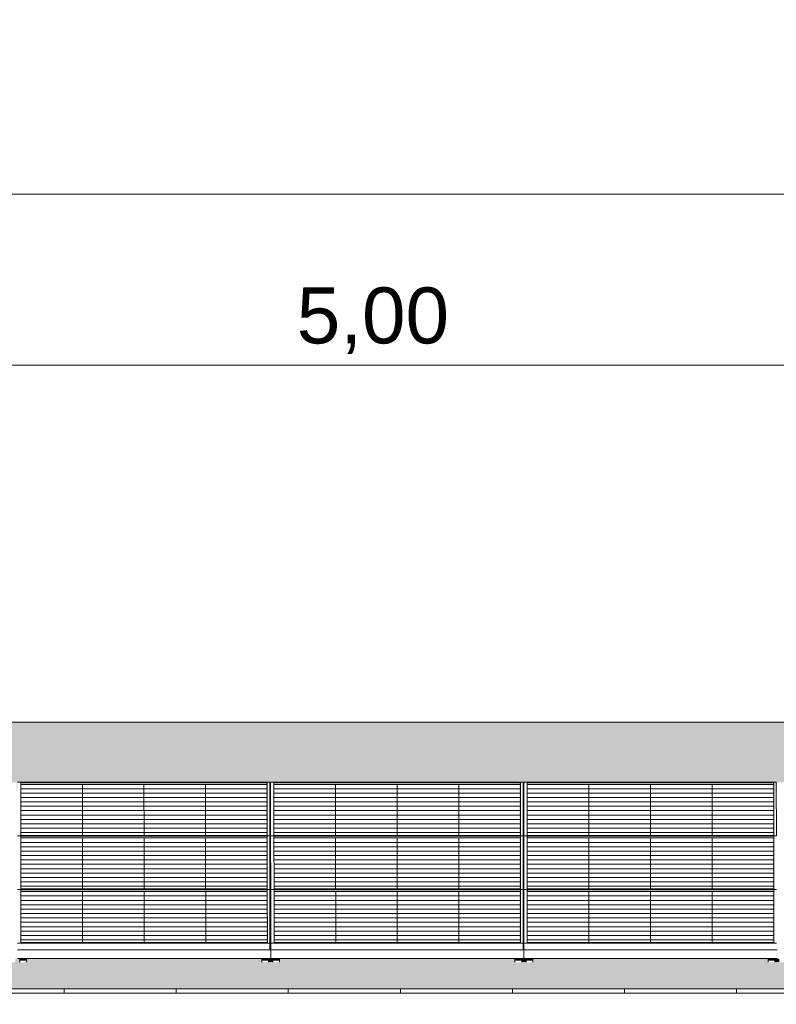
# Model space of a CAD drawing. Header units: metres. Extents: x -111 to -1, y -8 to 26.
# Tile 256 of 256: x -41.82 to -38.45, y 5.95 to 10.35. Entities that reach past the tile are written whole.
import ezdxf

# ---------------------------------------------------------------- set-up
doc = ezdxf.new("R2010")
doc.units = ezdxf.units.M
doc.header["$MEASUREMENT"] = 0
for name, color, linetype in [('30 Dachaufbau', 7, 'Continuous'), ('70 PV-Anlage', 7, 'Continuous'), ('94 Genehmigungsplanung Bemaßung', 7, 'Continuous')]:
    doc.layers.add(name, color=color, linetype=linetype)
doc.styles.add('ERSTELLTER_STIL_2', font='arial.ttf')
doc.dimstyles.new('ERSTELLTER_STIL__1', dxfattribs={"dimtxt": 0.25, "dimasz": 0.19, "dimexe": 0.18, "dimexo": 0.1, "dimgap": 0, "dimtad": 1, "dimtih": 1, "dimtoh": 1, "dimzin": 0, "dimdsep": 46, "dimtxsty": 'ERSTELLTER_STIL_2', "dimblk": 'ARROWHEAD_6', "dimblk1": 'ARROWHEAD_6', "dimblk2": 'ARROWHEAD_6', "dimcen": 0.09, "dimclrd": 7, "dimclre": 7, "dimclrt": 7, "dimazin": 0, "dimtfac": 1, "dimtdec": 4, "dimtmove": 0, "dimatfit": 3, "dimfxl": 1, "dimtolj": 1, "dimtzin": 0, "dimarcsym": 0})

# ---------------------------------------------------------------- blocks, each defined once
blk = doc.blocks.new('*X3', base_point=(-27236.1321, 0))
at = {"layer": '30 Dachaufbau', "color": 7, "linetype": 'Continuous', "lineweight": 13}
for p, q in [((-41.6225, 6.0035), (-41.6225, 6.0233)), ((-41.6225, 6.0035), (-41.6225, 6.0233)), ((-41.1225, 6.0035), (-41.1225, 6.0233)), ((-41.1225, 6.0035), (-41.1225, 6.0233)), ((-40.6225, 6.0035), (-40.6225, 6.0233)), ((-40.6225, 6.0035), (-40.6225, 6.0233)), ((-40.1225, 6.0035), (-40.1225, 6.0233)), ((-40.1225, 6.0035), (-40.1225, 6.0233)), ((-39.6225, 6.0035), (-39.6225, 6.0233)), ((-39.6225, 6.0035), (-39.6225, 6.0233)), ((-39.1225, 6.0035), (-39.1225, 6.0233)), ((-39.1225, 6.0035), (-39.1225, 6.0233)), ((-38.6225, 6.0035), (-38.6225, 6.0233)), ((-38.6225, 6.0035), (-38.6225, 6.0233))]:
    blk.add_line(p, q, dxfattribs=at)
blk = doc.blocks.new('*X46', base_point=(-27236.1321, 0))
at = {"layer": '30 Dachaufbau', "linetype": 'Continuous', "lineweight": 0, "true_color": 0x000000}
blk.add_hatch(color=18, dxfattribs=at).paths.add_polyline_path([(-40.705, 6.8599), (-40.7049, 6.6824), (-40.7014, 6.6824), (-40.7015, 6.8599)])
blk = doc.blocks.new('*X47', base_point=(-27236.1321, 0))
at = {"layer": '30 Dachaufbau', "linetype": 'Continuous', "lineweight": 0, "true_color": 0x000000}
blk.add_hatch(color=18, dxfattribs=at).paths.add_polyline_path([(-40.7049, 6.6205), (-40.7047, 6.443), (-40.7013, 6.443), (-40.7014, 6.6205)])
blk = doc.blocks.new('*X48', base_point=(-27236.1321, 0))
at = {"layer": '30 Dachaufbau', "linetype": 'Continuous', "lineweight": 0, "true_color": 0x000000}
blk.add_hatch(color=18, dxfattribs=at).paths.add_polyline_path([(-40.7012, 6.3811), (-40.7047, 6.3811), (-40.7046, 6.2278), (-40.7046, 6.2036), (-40.7011, 6.2036)])
blk = doc.blocks.new('*X49', base_point=(-27236.1321, 0))
at = {"layer": '30 Dachaufbau', "linetype": 'Continuous', "lineweight": 0, "true_color": 0x000000}
blk.add_hatch(color=18, dxfattribs=at).paths.add_polyline_path([(-39.575, 6.8599), (-39.5749, 6.6824), (-39.5714, 6.6824), (-39.5715, 6.8599)])
blk = doc.blocks.new('*X50', base_point=(-27236.1321, 0))
at = {"layer": '30 Dachaufbau', "linetype": 'Continuous', "lineweight": 0, "true_color": 0x000000}
blk.add_hatch(color=18, dxfattribs=at).paths.add_polyline_path([(-39.5749, 6.6205), (-39.5747, 6.443), (-39.5713, 6.443), (-39.5714, 6.6205)])
blk = doc.blocks.new('*X51', base_point=(-27236.1321, 0))
at = {"layer": '30 Dachaufbau', "linetype": 'Continuous', "lineweight": 0, "true_color": 0x000000}
blk.add_hatch(color=18, dxfattribs=at).paths.add_polyline_path([(-39.5712, 6.3811), (-39.5747, 6.3811), (-39.5746, 6.2278), (-39.5746, 6.2036), (-39.5711, 6.2036)])
blk = doc.blocks.new('*X106', base_point=(-27236.1321, 0))
at = {"layer": '30 Dachaufbau', "linetype": 'Continuous', "lineweight": 0, "true_color": 0x000000}
h = blk.add_hatch(color=18, dxfattribs=at)
h.paths.add_polyline_path([(-58.6225, 7.2143), (-58.6225, 6.0233), (-16.8411, 6.0233), (-16.8411, 7.2143), (-22.8511, 7.2143), (-22.8511, 7.0042), (-37.6511, 7.0042), (-37.6511, 7.2143)])
h.paths.add_polyline_path([(-57.6516, 6.9157), (-57.6516, 6.9454), (-56.5251, 6.9454), (-56.525, 6.9051), (-56.5216, 6.9051), (-56.5216, 6.9157), (-56.5216, 6.9454), (-55.3951, 6.9454), (-55.395, 6.9051), (-55.3916, 6.9051), (-55.3916, 6.9157), (-55.3916, 6.9454), (-54.2651, 6.9454), (-54.265, 6.9051), (-54.2616, 6.9051), (-54.2616, 6.9157), (-54.2616, 6.9454), (-53.1351, 6.9454), (-53.135, 6.9051), (-53.1316, 6.9051), (-53.1316, 6.9157), (-53.1316, 6.9454), (-52.0051, 6.9454), (-52.005, 6.9051), (-52.0016, 6.9051), (-52.0016, 6.9157), (-52.0016, 6.9454), (-50.8751, 6.9454), (-50.875, 6.9051), (-50.8716, 6.9051), (-50.8716, 6.9157), (-50.8716, 6.9454), (-49.7451, 6.9454), (-49.745, 6.9051), (-49.7416, 6.9051), (-49.7416, 6.9157), (-49.7416, 6.9454), (-48.6151, 6.9454), (-48.615, 6.9051), (-48.6116, 6.9051), (-48.6116, 6.9157), (-48.6116, 6.9454), (-47.4851, 6.9454), (-47.485, 6.9051), (-47.4816, 6.9051), (-47.4816, 6.9157), (-47.4816, 6.9454), (-46.3551, 6.9454), (-46.355, 6.9051), (-46.3516, 6.9051), (-46.3516, 6.9157), (-46.3516, 6.9454), (-45.2251, 6.9454), (-45.225, 6.9051), (-45.2216, 6.9051), (-45.2216, 6.9157), (-45.2216, 6.9454), (-44.0951, 6.9454), (-44.095, 6.9051), (-44.0916, 6.9051), (-44.0916, 6.9157), (-44.0916, 6.9454), (-42.9651, 6.9454), (-42.965, 6.9051), (-42.9616, 6.9051), (-42.9616, 6.9157), (-42.9616, 6.9454), (-41.8351, 6.9454), (-41.835, 6.9051), (-41.8316, 6.9051), (-41.8316, 6.9157), (-41.8316, 6.9454), (-40.7051, 6.9454), (-40.705, 6.9051), (-40.7016, 6.9051), (-40.7016, 6.9157), (-40.7016, 6.9454), (-39.5751, 6.9454), (-39.575, 6.9051), (-39.5716, 6.9051), (-39.5716, 6.9157), (-39.5716, 6.9454), (-38.4451, 6.9454), (-38.445, 6.9051), (-38.4416, 6.9051), (-38.4416, 6.9157), (-38.4416, 6.9454), (-37.3151, 6.9454), (-37.315, 6.9051), (-37.3116, 6.9051), (-37.3116, 6.9157), (-37.3116, 6.9454), (-36.1851, 6.9454), (-36.185, 6.9051), (-36.1816, 6.9051), (-36.1816, 6.9157), (-36.1816, 6.9454), (-35.0551, 6.9454), (-35.055, 6.9051), (-35.0516, 6.9051), (-35.0516, 6.9157), (-35.0516, 6.9454), (-33.9251, 6.9454), (-33.925, 6.9051), (-33.9216, 6.9051), (-33.9216, 6.9157), (-33.9216, 6.9454), (-32.7951, 6.9454), (-32.795, 6.9051), (-32.7916, 6.9051), (-32.7916, 6.9157), (-32.7916, 6.9454), (-31.6651, 6.9454), (-31.665, 6.9051), (-31.6616, 6.9051), (-31.6616, 6.9157), (-31.6616, 6.9454), (-30.5351, 6.9454), (-30.535, 6.9051), (-30.5316, 6.9051), (-30.5316, 6.9157), (-30.5316, 6.9454), (-29.4051, 6.9454), (-29.405, 6.9051), (-29.4016, 6.9051), (-29.4016, 6.9157), (-29.4016, 6.9454), (-28.2751, 6.9454), (-28.275, 6.9051), (-28.2716, 6.9051), (-28.2716, 6.9157), (-28.2716, 6.9454), (-27.1451, 6.9454), (-27.145, 6.9051), (-27.1416, 6.9051), (-27.1416, 6.9157), (-27.1416, 6.9454), (-26.0151, 6.9454), (-26.015, 6.9051), (-26.0116, 6.9051), (-26.0116, 6.9157), (-26.0116, 6.9454), (-24.8851, 6.9454), (-24.885, 6.9051), (-24.8816, 6.9051), (-24.8816, 6.9157), (-24.8816, 6.9454), (-23.7551, 6.9454), (-23.755, 6.9051), (-23.7516, 6.9051), (-23.7516, 6.9157), (-23.7516, 6.9454), (-22.6251, 6.9454), (-22.625, 6.9051), (-22.6216, 6.9051), (-22.6216, 6.9157), (-22.6216, 6.9454), (-21.4951, 6.9454), (-21.495, 6.9051), (-21.4916, 6.9051), (-21.4916, 6.9157), (-21.4916, 6.9454), (-20.3651, 6.9454), (-20.365, 6.9051), (-20.3616, 6.9051), (-20.3616, 6.9157), (-20.3616, 6.9454), (-19.2351, 6.9454), (-19.235, 6.9051), (-19.2316, 6.9051), (-19.2316, 6.9157), (-19.2316, 6.9454), (-18.1051, 6.9454), (-18.105, 6.9051), (-18.1016, 6.9051), (-18.1016, 6.8995), (-18.1016, 6.8599), (-18.105, 6.8599), (-18.1049, 6.6824), (-18.1014, 6.6824), (-18.1014, 6.6768), (-18.1014, 6.6657), (-18.1014, 6.6601), (-18.1014, 6.6205), (-18.1049, 6.6205), (-18.1047, 6.443), (-18.1013, 6.443), (-18.1012, 6.4374), (-18.1012, 6.4263), (-18.1012, 6.4207), (-18.1012, 6.3811), (-18.1047, 6.3811), (-18.1046, 6.2278), (-18.1046, 6.2036), (-18.1011, 6.2036), (-18.1011, 6.1981), (-18.1011, 6.1584), (-18.1111, 6.1584), (-18.1111, 6.1427), (-18.1411, 6.1427), (-18.1411, 6.1434), (-18.1411, 6.1469), (-18.1411, 6.1584), (-19.1911, 6.1584), (-19.1911, 6.1427), (-19.2211, 6.1427), (-19.2211, 6.1434), (-19.2211, 6.1469), (-19.2211, 6.1584), (-19.2411, 6.1584), (-19.2411, 6.1427), (-19.2711, 6.1427), (-19.2711, 6.1434), (-19.2711, 6.1469), (-19.2711, 6.1584), (-20.3211, 6.1584), (-20.3211, 6.1427), (-20.3511, 6.1427), (-20.3511, 6.1434), (-20.3511, 6.1469), (-20.3511, 6.1584), (-20.3711, 6.1584), (-20.3711, 6.1427), (-20.4011, 6.1427), (-20.4011, 6.1434), (-20.4011, 6.1469), (-20.4011, 6.1584), (-21.4511, 6.1584), (-21.4511, 6.1427), (-21.4811, 6.1427), (-21.4811, 6.1434), (-21.4811, 6.1468), (-21.4811, 6.1584), (-21.5011, 6.1584), (-21.5011, 6.1427), (-21.5311, 6.1427), (-21.5311, 6.1434), (-21.5311, 6.1469), (-21.5311, 6.1584), (-22.5811, 6.1584), (-22.5811, 6.1427), (-22.6111, 6.1427), (-22.6111, 6.1434), (-22.6111, 6.1468), (-22.6111, 6.1584), (-22.6311, 6.1584), (-22.6311, 6.1427), (-22.6611, 6.1427), (-22.6611, 6.1434), (-22.6611, 6.1469), (-22.6611, 6.1584), (-23.7111, 6.1584), (-23.7111, 6.1427), (-23.7411, 6.1427), (-23.7411, 6.1434), (-23.7411, 6.1468), (-23.7411, 6.1584), (-23.7611, 6.1584), (-23.7611, 6.1427), (-23.7911, 6.1427), (-23.7911, 6.1434), (-23.7911, 6.1468), (-23.7911, 6.1584), (-24.8411, 6.1584), (-24.8411, 6.1426), (-24.8711, 6.1426), (-24.8711, 6.1434), (-24.8711, 6.1468), (-24.8711, 6.1584), (-24.8911, 6.1584), (-24.8911, 6.1426), (-24.9211, 6.1426), (-24.9211, 6.1434), (-24.9211, 6.1468), (-24.9211, 6.1584), (-25.9711, 6.1584), (-25.9711, 6.1426), (-26.0011, 6.1426), (-26.0011, 6.1434), (-26.0011, 6.1468), (-26.0011, 6.1584), (-26.0211, 6.1584), (-26.0211, 6.1426), (-26.0511, 6.1426), (-26.0511, 6.1434), (-26.0511, 6.1468), (-26.0511, 6.1584), (-27.1011, 6.1584), (-27.1011, 6.1426), (-27.1311, 6.1426), (-27.1311, 6.1434), (-27.1311, 6.1468), (-27.1311, 6.1584), (-27.1511, 6.1584), (-27.1511, 6.1426), (-27.1811, 6.1426), (-27.1811, 6.1434), (-27.1811, 6.1468), (-27.1811, 6.1584), (-28.2311, 6.1584), (-28.2311, 6.1426), (-28.2611, 6.1426), (-28.2611, 6.1434), (-28.2611, 6.1468), (-28.2611, 6.1584), (-28.2811, 6.1584), (-28.2811, 6.1426), (-28.3111, 6.1426), (-28.3111, 6.1434), (-28.3111, 6.1468), (-28.3111, 6.1584), (-29.3611, 6.1584), (-29.3611, 6.1426), (-29.3911, 6.1426), (-29.3911, 6.1434), (-29.3911, 6.1467), (-29.3911, 6.1584), (-29.4111, 6.1584), (-29.4111, 6.1426), (-29.4411, 6.1426), (-29.4411, 6.1434), (-29.4411, 6.1468), (-29.4411, 6.1584), (-30.4911, 6.1584), (-30.4911, 6.1426), (-30.5211, 6.1426), (-30.5211, 6.1434), (-30.5211, 6.1468), (-30.5211, 6.1584), (-30.5411, 6.1584), (-30.5411, 6.1426), (-30.5711, 6.1426), (-30.5711, 6.1434), (-30.5711, 6.1468), (-30.5711, 6.1584), (-31.6211, 6.1584), (-31.6211, 6.1426), (-31.6511, 6.1426), (-31.6511, 6.1434), (-31.6511, 6.1467), (-31.6511, 6.1584), (-31.6711, 6.1584), (-31.6711, 6.1426), (-31.7011, 6.1426), (-31.7011, 6.1434), (-31.7011, 6.1467), (-31.7011, 6.1584), (-32.7511, 6.1584), (-32.7511, 6.1425), (-32.7811, 6.1425), (-32.7811, 6.1434), (-32.7811, 6.1467), (-32.7811, 6.1584), (-32.8011, 6.1584), (-32.8011, 6.1425), (-32.8311, 6.1425), (-32.8311, 6.1434), (-32.8311, 6.1467), (-32.8311, 6.1584), (-33.8811, 6.1584), (-33.8811, 6.1425), (-33.9111, 6.1425), (-33.9111, 6.1434), (-33.9111, 6.1467), (-33.9111, 6.1584), (-33.9311, 6.1584), (-33.9311, 6.1425), (-33.9611, 6.1425), (-33.9611, 6.1434), (-33.9611, 6.1467), (-33.9611, 6.1584), (-35.0111, 6.1584), (-35.0111, 6.1425), (-35.0411, 6.1425), (-35.0411, 6.1434), (-35.0411, 6.1467), (-35.0411, 6.1584), (-35.0611, 6.1584), (-35.0611, 6.1425), (-35.0911, 6.1425), (-35.0911, 6.1434), (-35.0911, 6.1467), (-35.0911, 6.1584), (-36.1411, 6.1584), (-36.1411, 6.1425), (-36.1711, 6.1425), (-36.1711, 6.1434), (-36.1711, 6.1466), (-36.1711, 6.1584), (-36.1911, 6.1584), (-36.1911, 6.1425), (-36.2211, 6.1425), (-36.2211, 6.1434), (-36.2211, 6.1467), (-36.2211, 6.1584), (-37.2711, 6.1584), (-37.2711, 6.1425), (-37.3011, 6.1425), (-37.3011, 6.1434), (-37.3011, 6.1467), (-37.3011, 6.1584), (-37.3211, 6.1584), (-37.3211, 6.1425), (-37.3511, 6.1425), (-37.3511, 6.1434), (-37.3511, 6.1467), (-37.3511, 6.1584), (-38.4011, 6.1584), (-38.4011, 6.1425), (-38.4311, 6.1425), (-38.4311, 6.1434), (-38.4311, 6.1466), (-38.4311, 6.1584), (-38.4511, 6.1584), (-38.4511, 6.1425), (-38.4811, 6.1425), (-38.4811, 6.1434), (-38.4811, 6.1467), (-38.4811, 6.1584), (-39.5311, 6.1584), (-39.5311, 6.1424), (-39.5611, 6.1424), (-39.5611, 6.1434), (-39.5611, 6.1466), (-39.5611, 6.1584), (-39.5811, 6.1584), (-39.5811, 6.1424), (-39.6111, 6.1424), (-39.6111, 6.1434), (-39.6111, 6.1466), (-39.6111, 6.1584), (-40.6611, 6.1584), (-40.6611, 6.1424), (-40.6911, 6.1424), (-40.6911, 6.1434), (-40.6911, 6.1466), (-40.6911, 6.1584), (-40.7111, 6.1584), (-40.7111, 6.1424), (-40.7411, 6.1424), (-40.7411, 6.1434), (-40.7411, 6.1466), (-40.7411, 6.1584), (-41.7911, 6.1584), (-41.7911, 6.1424), (-41.8211, 6.1424), (-41.8211, 6.1434), (-41.8211, 6.1466), (-41.8211, 6.1584), (-41.8411, 6.1584), (-41.8411, 6.1424), (-41.8711, 6.1424), (-41.8711, 6.1434), (-41.8711, 6.1466), (-41.8711, 6.1584), (-42.9211, 6.1584), (-42.9211, 6.1424), (-42.9511, 6.1424), (-42.9511, 6.1434), (-42.9511, 6.1466), (-42.9511, 6.1584), (-42.9711, 6.1584), (-42.9711, 6.1424), (-43.0011, 6.1424), (-43.0011, 6.1434), (-43.0011, 6.1466), (-43.0011, 6.1584), (-44.0511, 6.1584), (-44.0511, 6.1424), (-44.0811, 6.1424), (-44.0811, 6.1434), (-44.0811, 6.1466), (-44.0811, 6.1584), (-44.1011, 6.1584), (-44.1011, 6.1424), (-44.1311, 6.1424), (-44.1311, 6.1434), (-44.1311, 6.1466), (-44.1311, 6.1584), (-45.1811, 6.1584), (-45.1811, 6.1424), (-45.2111, 6.1424), (-45.2111, 6.1434), (-45.2111, 6.1466), (-45.2111, 6.1584), (-45.2311, 6.1584), (-45.2311, 6.1424), (-45.2611, 6.1424), (-45.2611, 6.1434), (-45.2611, 6.1466), (-45.2611, 6.1584), (-46.3111, 6.1584), (-46.3111, 6.1424), (-46.3411, 6.1424), (-46.3411, 6.1434), (-46.3411, 6.1465), (-46.3411, 6.1584), (-46.3611, 6.1584), (-46.3611, 6.1424), (-46.3911, 6.1424), (-46.3911, 6.1434), (-46.3911, 6.1466), (-46.3911, 6.1584), (-47.4411, 6.1584), (-47.4411, 6.1423), (-47.4711, 6.1423), (-47.4711, 6.1434), (-47.4711, 6.1465), (-47.4711, 6.1584), (-47.4911, 6.1584), (-47.4911, 6.1423), (-47.5211, 6.1423), (-47.5211, 6.1434), (-47.5211, 6.1465), (-47.5211, 6.1584), (-48.5711, 6.1584), (-48.5711, 6.1423), (-48.6011, 6.1423), (-48.6011, 6.1434), (-48.6011, 6.1465), (-48.6011, 6.1584), (-48.6211, 6.1584), (-48.6211, 6.1423), (-48.6511, 6.1423), (-48.6511, 6.1434), (-48.6511, 6.1465), (-48.6511, 6.1584), (-49.7011, 6.1584), (-49.7011, 6.1423), (-49.7311, 6.1423), (-49.7311, 6.1434), (-49.7311, 6.1465), (-49.7311, 6.1584), (-49.7511, 6.1584), (-49.7511, 6.1423), (-49.7811, 6.1423), (-49.7811, 6.1434), (-49.7811, 6.1465), (-49.7811, 6.1584), (-50.8311, 6.1584), (-50.8311, 6.1423), (-50.8611, 6.1423), (-50.8611, 6.1434), (-50.8611, 6.1465), (-50.8611, 6.1584), (-50.8811, 6.1584), (-50.8811, 6.1423), (-50.9111, 6.1423), (-50.9111, 6.1434), (-50.9111, 6.1465), (-50.9111, 6.1584), (-51.9611, 6.1584), (-51.9611, 6.1423), (-51.9911, 6.1423), (-51.9911, 6.1434), (-51.9911, 6.1464), (-51.9911, 6.1584), (-52.0111, 6.1584), (-52.0111, 6.1423), (-52.0411, 6.1423), (-52.0411, 6.1434), (-52.0411, 6.1465), (-52.0411, 6.1584), (-53.0911, 6.1584), (-53.0911, 6.1423), (-53.1211, 6.1423), (-53.1211, 6.1434), (-53.1211, 6.1465), (-53.1211, 6.1584), (-53.1411, 6.1584), (-53.1411, 6.1423), (-53.1711, 6.1423), (-53.1711, 6.1434), (-53.1711, 6.1464), (-53.1711, 6.1584), (-54.2211, 6.1584), (-54.2211, 6.1423), (-54.2511, 6.1423), (-54.2511, 6.1434), (-54.2511, 6.1464), (-54.2511, 6.1584), (-54.2711, 6.1584), (-54.2711, 6.1423), (-54.3011, 6.1423), (-54.3011, 6.1434), (-54.3011, 6.1464), (-54.3011, 6.1584), (-55.3511, 6.1584), (-55.3511, 6.1422), (-55.3811, 6.1422), (-55.3811, 6.1434), (-55.3811, 6.1464), (-55.3811, 6.1584), (-55.4011, 6.1584), (-55.4011, 6.1422), (-55.4311, 6.1422), (-55.4311, 6.1434), (-55.4311, 6.1464), (-55.4311, 6.1584), (-56.4811, 6.1584), (-56.4811, 6.1422), (-56.5111, 6.1422), (-56.5111, 6.1434), (-56.5111, 6.1464), (-56.5111, 6.1584), (-56.5311, 6.1584), (-56.5311, 6.1422), (-56.5611, 6.1422), (-56.5611, 6.1434), (-56.5611, 6.1464), (-56.5611, 6.1584), (-57.6111, 6.1584), (-57.6111, 6.1422), (-57.6411, 6.1422), (-57.6411, 6.1434), (-57.6411, 6.1464), (-57.6411, 6.1584), (-57.6511, 6.1584), (-57.6511, 6.164), (-57.6511, 6.2036), (-57.6512, 6.3811), (-57.6512, 6.3811), (-57.6512, 6.3867), (-57.6512, 6.3978), (-57.6513, 6.4034), (-57.6513, 6.443), (-57.6514, 6.6205), (-57.6514, 6.6205), (-57.6514, 6.6261), (-57.6514, 6.6372), (-57.6514, 6.6428), (-57.6514, 6.6824), (-57.6515, 6.8599), (-57.6516, 6.8599), (-57.6516, 6.8654), (-57.6516, 6.9051)], flags=0)
blk = doc.blocks.new('*D128', base_point=(-27236.1321, 0))
at = {"layer": '94 Genehmigungsplanung Bemaßung', "color": 7, "linetype": 'Continuous', "lineweight": 13}
for p, q in [((-58.1625, 9.3843), (-58.1625, 9.7593)), ((-17.3411, 9.3843), (-17.3411, 9.7593)), ((-58.0625, 9.6718), (-58.2625, 9.4718)), ((-17.2411, 9.6718), (-17.4411, 9.4718)), ((-58.3125, 9.5718), (-58.1625, 9.5718)), ((-58.1625, 9.5718), (-17.3411, 9.5718))]:
    blk.add_line(p, q, dxfattribs=at)
at = {"layer": '94 Genehmigungsplanung Bemaßung', "color": 7, "lineweight": 13, "insert": (-38.1808, 9.6218), "char_height": 0.25, "attachment_point": 7, "style": 'ERSTELLTER_STIL_2'}
blk.add_mtext('\\A1;{\\pql;\\fArial|b0|i0|c0|p0;\\W1.000000;40,82}', dxfattribs=at)
blk = doc.blocks.new('ARROWHEAD_6')
at = {"color": 0, "linetype": 'Continuous', "lineweight": 0}
for p, q in [((-0.5, -0.5), (0.5, 0.5)), ((0, 0), (-1, 0))]:
    blk.add_line(p, q, dxfattribs=at)
blk = doc.blocks.new('*D135', base_point=(-27236.1321, 0))
at = {"layer": '94 Genehmigungsplanung Bemaßung', "color": 7, "linetype": 'Continuous', "lineweight": 13}
for p, q in [((-42.7515, 8.6208), (-42.7515, 8.9958)), ((-37.7511, 8.6208), (-37.7511, 8.9958)), ((-42.6515, 8.9083), (-42.8515, 8.7083)), ((-37.6511, 8.9083), (-37.8511, 8.7083)), ((-42.7515, 8.8083), (-37.7511, 8.8083))]:
    blk.add_line(p, q, dxfattribs=at)
at = {"layer": '94 Genehmigungsplanung Bemaßung', "color": 7, "lineweight": 13, "insert": (-40.5849, 8.8583), "char_height": 0.25, "attachment_point": 7, "style": 'ERSTELLTER_STIL_2'}
blk.add_mtext('\\A1;{\\pql;\\fArial|b0|i0|c0|p0;\\W1.000000;5,00}', dxfattribs=at)

msp = doc.modelspace()

# ---------------------------------------------------------------- hatches: boundary and pattern name
at = {"layer": '30 Dachaufbau', "linetype": 'Continuous', "lineweight": 0, "true_color": 0x000000}
for points in [[(-40.705, 6.8599), (-40.7049, 6.6824), (-40.7014, 6.6824), (-40.7015, 6.8599)], [(-39.575, 6.8599), (-39.5749, 6.6824), (-39.5714, 6.6824), (-39.5715, 6.8599)], [(-40.7049, 6.6205), (-40.7047, 6.443), (-40.7013, 6.443), (-40.7014, 6.6205)], [(-39.5749, 6.6205), (-39.5747, 6.443), (-39.5713, 6.443), (-39.5714, 6.6205)], [(-40.7012, 6.3811), (-40.7047, 6.3811), (-40.7046, 6.2278), (-40.7046, 6.2036), (-40.7011, 6.2036)], [(-39.5712, 6.3811), (-39.5747, 6.3811), (-39.5746, 6.2278), (-39.5746, 6.2036), (-39.5711, 6.2036)], [(-41.7911, 6.1429), (-40.7457, 6.1429), (-40.7411, 6.1424), (-40.7411, 6.1466), (-40.7411, 6.1584), (-41.7911, 6.1584)], [(-40.7111, 6.1429), (-40.6957, 6.1429), (-40.6911, 6.1424), (-40.6911, 6.1466), (-40.6911, 6.1584), (-40.7111, 6.1584)], [(-40.6611, 6.1584), (-40.6611, 6.1429), (-39.6157, 6.143), (-39.6111, 6.1424), (-39.6111, 6.1466), (-39.6111, 6.1584)], [(-39.5811, 6.1584), (-39.5811, 6.143), (-39.5657, 6.143), (-39.5611, 6.1424), (-39.5611, 6.1466), (-39.5611, 6.1584)], [(-39.5311, 6.1584), (-39.5311, 6.143), (-38.4857, 6.143), (-38.4811, 6.1425), (-38.4811, 6.1467), (-38.4811, 6.1584)], [(-38.4511, 6.143), (-38.4357, 6.143), (-38.4311, 6.1425), (-38.4311, 6.1466), (-38.4311, 6.1584), (-38.4511, 6.1584)]]:
    msp.add_hatch(color=18, dxfattribs=at).paths.add_polyline_path(points)
at = {"layer": '70 PV-Anlage', "linetype": 'Continuous', "lineweight": 0, "true_color": 0x000000}
for points in [[(-40.7016, 6.9454), (-40.7016, 6.9157), (-40.7016, 6.9051), (-40.7016, 6.9025), (-40.7014, 6.678), (-40.7014, 6.7083)], [(-39.5716, 6.9454), (-39.5716, 6.9157), (-39.5716, 6.9051), (-39.5716, 6.9025), (-39.5714, 6.678), (-39.5714, 6.7083)], [(-40.7214, 6.9364), (-40.7166, 6.9364), (-40.7166, 6.9438)], [(-40.7213, 6.7086), (-40.7164, 6.7086), (-40.7166, 6.9253), (-40.7166, 6.9364), (-40.7214, 6.9364)], [(-40.7166, 6.9253), (-40.7164, 6.7086), (-40.7166, 6.9438)], [(-40.705, 6.9051), (-40.705, 6.8995), (-40.7016, 6.8995), (-40.7016, 6.9025), (-40.7016, 6.9051)], [(-40.7016, 6.8622), (-40.7016, 6.8599), (-40.7016, 6.8995), (-40.7016, 6.9025)], [(-39.5914, 6.9364), (-39.5866, 6.9364), (-39.5866, 6.9438)], [(-39.5913, 6.7086), (-39.5864, 6.7086), (-39.5866, 6.9253), (-39.5866, 6.9364), (-39.5914, 6.9364)], [(-39.5866, 6.9438), (-39.5866, 6.9253), (-39.5864, 6.7086)], [(-39.5716, 6.9051), (-39.575, 6.9051), (-39.575, 6.8995), (-39.5716, 6.8995), (-39.5716, 6.9025)], [(-39.5716, 6.8621), (-39.5716, 6.8599), (-39.5716, 6.8995), (-39.5716, 6.9025)], [(-38.4614, 6.9364), (-38.4566, 6.9364), (-38.4566, 6.9438)], [(-38.4613, 6.7086), (-38.4564, 6.7086), (-38.4566, 6.9252), (-38.4566, 6.9364), (-38.4614, 6.9364)], [(-38.4566, 6.9252), (-38.4564, 6.7086), (-38.4566, 6.9438)], [(-40.705, 6.8995), (-40.705, 6.8599), (-40.7016, 6.8599), (-40.7016, 6.8622), (-40.7016, 6.8995)], [(-40.7016, 6.8599), (-40.7015, 6.8599), (-40.7016, 6.8995)], [(-39.5716, 6.8995), (-39.575, 6.8995), (-39.575, 6.8599), (-39.5716, 6.8599), (-39.5716, 6.8621)], [(-39.5716, 6.8995), (-39.5716, 6.8599), (-39.5715, 6.8599)], [(-40.7213, 6.697), (-40.7164, 6.697), (-40.7164, 6.7044)], [(-40.7213, 6.697), (-40.7211, 6.4692), (-40.7163, 6.4692), (-40.7164, 6.697)], [(-40.7164, 6.697), (-40.7162, 6.4692), (-40.7164, 6.7044)], [(-40.7049, 6.6824), (-40.7049, 6.6768), (-40.7014, 6.6768), (-40.7014, 6.678), (-40.7014, 6.6824)], [(-40.7014, 6.706), (-40.7014, 6.6763), (-40.7012, 6.4374), (-40.7012, 6.4671)], [(-39.5913, 6.697), (-39.5864, 6.697), (-39.5864, 6.7044)], [(-39.5913, 6.697), (-39.5911, 6.4692), (-39.5863, 6.4692), (-39.5864, 6.697)], [(-39.5864, 6.7044), (-39.5864, 6.697), (-39.5862, 6.4692)], [(-39.5749, 6.6824), (-39.5749, 6.6768), (-39.5714, 6.6768), (-39.5714, 6.678), (-39.5714, 6.6824)], [(-39.5714, 6.706), (-39.5714, 6.6763), (-39.5712, 6.4374), (-39.5712, 6.4671)], [(-38.4613, 6.697), (-38.4564, 6.697), (-38.4564, 6.7044)], [(-38.4613, 6.697), (-38.4611, 6.4692), (-38.4563, 6.4692), (-38.4564, 6.697)], [(-38.4564, 6.7044), (-38.4564, 6.697), (-38.4562, 6.4692)], [(-40.7049, 6.6768), (-40.7049, 6.6657), (-40.7014, 6.6657), (-40.7014, 6.6768)], [(-40.7049, 6.6657), (-40.7049, 6.6601), (-40.7014, 6.6601), (-40.7014, 6.6657)], [(-40.7049, 6.6601), (-40.7049, 6.6205), (-40.7014, 6.6205), (-40.7014, 6.6261), (-40.7014, 6.6601)], [(-40.7014, 6.6261), (-40.7014, 6.6205), (-40.7014, 6.6601), (-40.7014, 6.6657)], [(-40.7014, 6.6205), (-40.7014, 6.6205), (-40.7014, 6.6601)], [(-39.5749, 6.6768), (-39.5749, 6.6657), (-39.5714, 6.6657), (-39.5714, 6.6768)], [(-39.5714, 6.6657), (-39.5749, 6.6657), (-39.5749, 6.6601), (-39.5714, 6.6601)], [(-39.5749, 6.6601), (-39.5749, 6.6205), (-39.5714, 6.6205), (-39.5714, 6.6261), (-39.5714, 6.6601)], [(-39.5714, 6.6261), (-39.5714, 6.6205), (-39.5714, 6.6601), (-39.5714, 6.6657)], [(-39.5714, 6.6601), (-39.5714, 6.6205), (-39.5714, 6.6205)], [(-40.7211, 6.4576), (-40.7162, 6.4576), (-40.7162, 6.4651)], [(-40.7161, 6.2311), (-40.7162, 6.4651), (-40.7162, 6.4446)], [(-40.7012, 6.4369), (-40.7012, 6.4263), (-40.7012, 6.4219), (-40.7011, 6.1981), (-40.7011, 6.2278), (-40.7012, 6.4667)], [(-39.5911, 6.4576), (-39.5862, 6.4576), (-39.5862, 6.4651)], [(-39.5861, 6.2311), (-39.5862, 6.4651), (-39.5862, 6.4446)], [(-39.5712, 6.4369), (-39.5712, 6.4263), (-39.5712, 6.4219), (-39.5711, 6.1981), (-39.5711, 6.2278), (-39.5712, 6.4667)], [(-38.4611, 6.4576), (-38.4562, 6.4576), (-38.4562, 6.4651)], [(-38.4561, 6.2311), (-38.4562, 6.4651), (-38.4562, 6.4446)], [(-40.721, 6.2298), (-40.7161, 6.2298), (-40.7162, 6.4446), (-40.7162, 6.4576), (-40.7211, 6.4576)], [(-40.7013, 6.443), (-40.7047, 6.443), (-40.7047, 6.4374), (-40.7013, 6.4374)], [(-40.7047, 6.4374), (-40.7047, 6.4263), (-40.7012, 6.4263), (-40.7012, 6.4374)], [(-40.7012, 6.4263), (-40.7047, 6.4263), (-40.7047, 6.4207), (-40.7012, 6.4207), (-40.7012, 6.4219)], [(-40.7047, 6.4207), (-40.7047, 6.3811), (-40.7012, 6.3811), (-40.7012, 6.4207)], [(-40.7012, 6.3811), (-40.7012, 6.3811), (-40.7012, 6.4207)], [(-39.591, 6.2298), (-39.5861, 6.2298), (-39.5862, 6.4446), (-39.5862, 6.4576), (-39.5911, 6.4576)], [(-39.5747, 6.443), (-39.5747, 6.4374), (-39.5713, 6.4374), (-39.5713, 6.443)], [(-39.5712, 6.4374), (-39.5747, 6.4374), (-39.5747, 6.4263), (-39.5712, 6.4263)], [(-39.5747, 6.4263), (-39.5747, 6.4207), (-39.5712, 6.4207), (-39.5712, 6.4219), (-39.5712, 6.4263)], [(-39.5712, 6.4207), (-39.5747, 6.4207), (-39.5747, 6.3811), (-39.5712, 6.3811)], [(-39.5712, 6.4207), (-39.5712, 6.3811), (-39.5712, 6.3811)], [(-38.461, 6.2298), (-38.4561, 6.2298), (-38.4562, 6.4446), (-38.4562, 6.4576), (-38.4611, 6.4576)], [(-40.7046, 6.2036), (-40.7046, 6.1984), (-40.7011, 6.1981), (-40.7011, 6.2008), (-40.7011, 6.2036)], [(-39.5746, 6.2036), (-39.5746, 6.1984), (-39.5711, 6.1981), (-39.5711, 6.2008), (-39.5711, 6.2036)], [(-41.7911, 6.1584), (-41.8211, 6.1584), (-41.8211, 6.1495), (-41.7911, 6.1495)], [(-40.7411, 6.1584), (-40.7411, 6.1466), (-40.7411, 6.1434)], [(-40.7111, 6.1584), (-40.7411, 6.1584), (-40.7411, 6.1495), (-40.7111, 6.1495)], [(-40.6911, 6.1584), (-40.6911, 6.1466), (-40.6911, 6.1434)], [(-40.6611, 6.1584), (-40.6911, 6.1584), (-40.6911, 6.1495), (-40.6611, 6.1495)], [(-39.6111, 6.1584), (-39.6111, 6.1466), (-39.6111, 6.1434)], [(-39.5811, 6.1584), (-39.6111, 6.1584), (-39.6111, 6.1495), (-39.5811, 6.1495)], [(-39.5611, 6.1466), (-39.5611, 6.1434), (-39.5611, 6.1584)], [(-39.5311, 6.1584), (-39.5611, 6.1584), (-39.5611, 6.1495), (-39.5311, 6.1495)], [(-38.4811, 6.1584), (-38.4811, 6.1467), (-38.4811, 6.1434)], [(-38.4511, 6.1584), (-38.4811, 6.1584), (-38.4811, 6.1495), (-38.4511, 6.1495)]]:
    msp.add_hatch(color=18, dxfattribs=at).paths.add_polyline_path(points)

# ---------------------------------------------------------------- linework, layer by layer
at = {"layer": '30 Dachaufbau', "color": 7, "linetype": 'Continuous', "lineweight": 13}
for p, q in [((-37.6511, 7.2143), (-58.6225, 7.2143)), ((-58.6225, 6.0233), (-16.8411, 6.0233)), ((-16.8411, 6.0035), (-58.6225, 6.0035))]:
    msp.add_line(p, q, dxfattribs=at)
at = {"layer": '70 PV-Anlage', "color": 7, "linetype": 'Continuous', "lineweight": 13}
for p, q in [((-40.7051, 6.9454), (-41.8316, 6.9454)), ((-40.7049, 6.7065), (-40.7051, 6.9454)), ((-39.5751, 6.9454), (-40.7016, 6.9454)), ((-40.7016, 6.9454), (-40.7014, 6.7065)), ((-40.7016, 6.9157), (-40.7016, 6.9454)), ((-39.5749, 6.7065), (-39.5751, 6.9454)), ((-38.4451, 6.9454), (-39.5716, 6.9454)), ((-39.5716, 6.9454), (-39.5714, 6.7065)), ((-39.5716, 6.9157), (-39.5716, 6.9454)), ((-38.4449, 6.7065), (-38.4451, 6.9454)), ((-41.8164, 6.7086), (-41.8166, 6.9438)), ((-41.8166, 6.9438), (-40.7166, 6.9438)), ((-40.7166, 6.9364), (-41.8166, 6.9364)), ((-41.8166, 6.9169), (-40.7166, 6.9169)), ((-41.5416, 6.9364), (-41.5416, 6.9365)), ((-41.5414, 6.7086), (-41.5416, 6.9364)), ((-41.2666, 6.9364), (-41.2666, 6.9365)), ((-41.2664, 6.7086), (-41.2666, 6.9364)), ((-40.9916, 6.9364), (-40.9916, 6.9365)), ((-40.9914, 6.7086), (-40.9916, 6.9364)), ((-40.7166, 6.9438), (-40.7164, 6.7086)), ((-40.7166, 6.9364), (-40.7166, 6.9438)), ((-40.7016, 6.9051), (-40.705, 6.9051)), ((-40.7016, 6.9157), (-40.7016, 6.9051)), ((-40.7016, 6.9051), (-40.7016, 6.8995)), ((-40.6864, 6.7086), (-40.6866, 6.9438)), ((-40.6866, 6.9438), (-39.5866, 6.9438)), ((-39.5866, 6.9364), (-40.6866, 6.9364)), ((-40.6866, 6.9169), (-39.5866, 6.9169)), ((-40.4116, 6.9364), (-40.4116, 6.9365)), ((-40.4114, 6.7086), (-40.4116, 6.9364)), ((-40.1366, 6.9364), (-40.1366, 6.9365)), ((-40.1364, 6.7086), (-40.1366, 6.9364)), ((-39.8616, 6.9364), (-39.8616, 6.9365)), ((-39.8614, 6.7086), (-39.8616, 6.9364)), ((-39.5866, 6.9438), (-39.5864, 6.7086)), ((-39.5866, 6.9364), (-39.5866, 6.9438)), ((-39.5716, 6.9051), (-39.575, 6.9051)), ((-39.5716, 6.9157), (-39.5716, 6.9051)), ((-39.5716, 6.9051), (-39.5716, 6.8995)), ((-39.5564, 6.7086), (-39.5566, 6.9438)), ((-39.5566, 6.9438), (-38.4566, 6.9438)), ((-38.4566, 6.9364), (-39.5566, 6.9364)), ((-39.5566, 6.9169), (-38.4566, 6.9169)), ((-39.2816, 6.9364), (-39.2816, 6.9365)), ((-39.2814, 6.7086), (-39.2816, 6.9364)), ((-39.0066, 6.9364), (-39.0066, 6.9365)), ((-39.0064, 6.7086), (-39.0066, 6.9364)), ((-38.7316, 6.9364), (-38.7316, 6.9365)), ((-38.7314, 6.7086), (-38.7316, 6.9364)), ((-38.4566, 6.9438), (-38.4564, 6.7086)), ((-38.4566, 6.9364), (-38.4566, 6.9438)), ((-41.8165, 6.8973), (-40.7165, 6.8973)), ((-41.8165, 6.8777), (-40.7165, 6.8777)), ((-41.8165, 6.8581), (-40.7165, 6.8581)), ((-40.705, 6.8995), (-40.7016, 6.8995)), ((-40.705, 6.8599), (-40.7016, 6.8599)), ((-40.7016, 6.8599), (-40.7016, 6.8995)), ((-40.7016, 6.8995), (-40.7014, 6.6824)), ((-40.6865, 6.8973), (-39.5865, 6.8973)), ((-40.6865, 6.8777), (-39.5865, 6.8777)), ((-40.6865, 6.8581), (-39.5865, 6.8581)), ((-39.575, 6.8995), (-39.5716, 6.8995)), ((-39.575, 6.8599), (-39.5716, 6.8599)), ((-39.5716, 6.8599), (-39.5716, 6.8995)), ((-39.5716, 6.8995), (-39.5714, 6.6824)), ((-39.5565, 6.8973), (-38.4565, 6.8973)), ((-39.5565, 6.8777), (-38.4565, 6.8777)), ((-39.5565, 6.8581), (-38.4565, 6.8581)), ((-41.8165, 6.8385), (-40.7165, 6.8385)), ((-41.8165, 6.8189), (-40.7165, 6.8189)), ((-40.6865, 6.8385), (-39.5865, 6.8385)), ((-40.6865, 6.8189), (-39.5865, 6.8189)), ((-39.5565, 6.8385), (-38.4565, 6.8385)), ((-39.5565, 6.8189), (-38.4565, 6.8189)), ((-41.8165, 6.7993), (-40.7165, 6.7993)), ((-41.8165, 6.7797), (-40.7165, 6.7797)), ((-40.6865, 6.7993), (-39.5865, 6.7993)), ((-40.6865, 6.7797), (-39.5865, 6.7797)), ((-39.5565, 6.7993), (-38.4565, 6.7993)), ((-39.5565, 6.7797), (-38.4565, 6.7797)), ((-41.8164, 6.7601), (-40.7165, 6.7601)), ((-41.8164, 6.7405), (-40.7164, 6.7405)), ((-40.6864, 6.7601), (-39.5865, 6.7601)), ((-40.6864, 6.7405), (-39.5864, 6.7405)), ((-39.5564, 6.7601), (-38.4565, 6.7601)), ((-39.5564, 6.7405), (-38.4564, 6.7405)), ((-41.8314, 6.7065), (-40.7049, 6.7065)), ((-40.7049, 6.706), (-41.8314, 6.706)), ((-41.8164, 6.7209), (-40.7164, 6.7209)), ((-40.7164, 6.7086), (-41.8164, 6.7086)), ((-41.8162, 6.4692), (-41.8164, 6.7044)), ((-41.8164, 6.7044), (-40.7164, 6.7044)), ((-40.7164, 6.697), (-41.8164, 6.697)), ((-41.5414, 6.697), (-41.5414, 6.6971)), ((-41.5413, 6.4692), (-41.5414, 6.697)), ((-41.2664, 6.697), (-41.2664, 6.6971)), ((-41.2663, 6.4692), (-41.2664, 6.697)), ((-40.9914, 6.697), (-40.9914, 6.6971)), ((-40.9913, 6.4692), (-40.9914, 6.697)), ((-40.7164, 6.7044), (-40.7162, 6.4692)), ((-40.7164, 6.697), (-40.7164, 6.7044)), ((-40.7049, 6.706), (-40.7049, 6.7065)), ((-40.7047, 6.4671), (-40.7049, 6.706)), ((-40.7014, 6.6824), (-40.7049, 6.6824)), ((-40.7014, 6.7065), (-39.5749, 6.7065)), ((-40.7014, 6.706), (-40.7014, 6.7065)), ((-39.5749, 6.706), (-40.7014, 6.706)), ((-40.7014, 6.706), (-40.7012, 6.4671)), ((-40.7014, 6.6763), (-40.7014, 6.706)), ((-40.7014, 6.6768), (-40.7014, 6.6824)), ((-40.6864, 6.7209), (-39.5864, 6.7209)), ((-39.5864, 6.7086), (-40.6864, 6.7086)), ((-40.6862, 6.4692), (-40.6864, 6.7044)), ((-40.6864, 6.7044), (-39.5864, 6.7044)), ((-39.5864, 6.697), (-40.6864, 6.697)), ((-40.4114, 6.697), (-40.4114, 6.6971)), ((-40.4113, 6.4692), (-40.4114, 6.697)), ((-40.1364, 6.697), (-40.1364, 6.6971)), ((-40.1363, 6.4692), (-40.1364, 6.697)), ((-39.8614, 6.697), (-39.8614, 6.6971)), ((-39.8613, 6.4692), (-39.8614, 6.697)), ((-39.5864, 6.7044), (-39.5862, 6.4692)), ((-39.5864, 6.697), (-39.5864, 6.7044)), ((-39.5749, 6.706), (-39.5749, 6.7065)), ((-39.5747, 6.4671), (-39.5749, 6.706)), ((-39.5714, 6.6824), (-39.5749, 6.6824)), ((-39.5714, 6.7065), (-38.4449, 6.7065)), ((-39.5714, 6.706), (-39.5714, 6.7065)), ((-38.4449, 6.706), (-39.5714, 6.706)), ((-39.5714, 6.706), (-39.5712, 6.4671)), ((-39.5714, 6.6763), (-39.5714, 6.706)), ((-39.5714, 6.6768), (-39.5714, 6.6824)), ((-39.5564, 6.7209), (-38.4564, 6.7209)), ((-38.4564, 6.7086), (-39.5564, 6.7086)), ((-39.5562, 6.4692), (-39.5564, 6.7044)), ((-39.5564, 6.7044), (-38.4564, 6.7044)), ((-38.4564, 6.697), (-39.5564, 6.697)), ((-39.2814, 6.697), (-39.2814, 6.6971)), ((-39.2813, 6.4692), (-39.2814, 6.697)), ((-39.0064, 6.697), (-39.0064, 6.6971)), ((-39.0063, 6.4692), (-39.0064, 6.697)), ((-38.7314, 6.697), (-38.7314, 6.6971)), ((-38.7313, 6.4692), (-38.7314, 6.697)), ((-38.4564, 6.7044), (-38.4562, 6.4692)), ((-38.4564, 6.697), (-38.4564, 6.7044)), ((-41.8164, 6.6775), (-40.7164, 6.6775)), ((-41.8164, 6.6579), (-40.7164, 6.6579)), ((-41.8164, 6.6383), (-40.7164, 6.6383)), ((-40.7049, 6.6768), (-40.7014, 6.6768)), ((-40.7014, 6.6657), (-40.7049, 6.6657)), ((-40.7049, 6.6601), (-40.7014, 6.6601)), ((-40.7014, 6.6763), (-40.7014, 6.6657)), ((-40.7014, 6.6657), (-40.7014, 6.6601)), ((-40.7014, 6.6205), (-40.7014, 6.6601)), ((-40.7014, 6.6601), (-40.7013, 6.443)), ((-40.6864, 6.6775), (-39.5864, 6.6775)), ((-40.6864, 6.6579), (-39.5864, 6.6579)), ((-40.6864, 6.6383), (-39.5864, 6.6383)), ((-39.5749, 6.6768), (-39.5714, 6.6768)), ((-39.5714, 6.6657), (-39.5749, 6.6657)), ((-39.5749, 6.6601), (-39.5714, 6.6601)), ((-39.5714, 6.6763), (-39.5714, 6.6657)), ((-39.5714, 6.6657), (-39.5714, 6.6601)), ((-39.5714, 6.6205), (-39.5714, 6.6601)), ((-39.5714, 6.6601), (-39.5713, 6.443)), ((-39.5564, 6.6775), (-38.4564, 6.6775)), ((-39.5564, 6.6579), (-38.4564, 6.6579)), ((-39.5564, 6.6383), (-38.4564, 6.6383)), ((-41.8164, 6.6187), (-40.7164, 6.6187)), ((-41.8163, 6.5991), (-40.7163, 6.5991)), ((-40.7049, 6.6205), (-40.7014, 6.6205)), ((-40.6864, 6.6187), (-39.5864, 6.6187)), ((-40.6863, 6.5991), (-39.5863, 6.5991)), ((-39.5749, 6.6205), (-39.5714, 6.6205)), ((-39.5564, 6.6187), (-38.4564, 6.6187)), ((-39.5563, 6.5991), (-38.4563, 6.5991)), ((-41.8163, 6.5795), (-40.7163, 6.5795)), ((-41.8163, 6.5599), (-40.7163, 6.5599)), ((-40.6863, 6.5795), (-39.5863, 6.5795)), ((-40.6863, 6.5599), (-39.5863, 6.5599)), ((-39.5563, 6.5795), (-38.4563, 6.5795)), ((-39.5563, 6.5599), (-38.4563, 6.5599)), ((-41.8163, 6.5403), (-40.7163, 6.5403)), ((-41.8163, 6.5207), (-40.7163, 6.5207)), ((-40.6863, 6.5403), (-39.5863, 6.5403)), ((-40.6863, 6.5207), (-39.5863, 6.5207)), ((-39.5563, 6.5403), (-38.4563, 6.5403)), ((-39.5563, 6.5207), (-38.4563, 6.5207)), ((-41.8312, 6.4671), (-40.7047, 6.4671)), ((-40.7047, 6.4667), (-41.8312, 6.4667)), ((-41.8163, 6.5011), (-40.7163, 6.5011)), ((-41.8163, 6.4815), (-40.7163, 6.4815)), ((-40.7162, 6.4692), (-41.8162, 6.4692)), ((-41.8161, 6.2298), (-41.8162, 6.4651)), ((-41.8162, 6.4651), (-40.7162, 6.4651)), ((-40.7162, 6.4651), (-40.7161, 6.2298)), ((-40.7162, 6.4576), (-40.7162, 6.4651)), ((-40.7047, 6.4667), (-40.7047, 6.4671)), ((-40.7046, 6.2278), (-40.7047, 6.4667)), ((-40.7012, 6.4671), (-39.5747, 6.4671)), ((-40.7012, 6.4667), (-40.7012, 6.4671)), ((-39.5747, 6.4667), (-40.7012, 6.4667)), ((-40.7012, 6.4667), (-40.7011, 6.2278)), ((-40.7012, 6.4369), (-40.7012, 6.4667)), ((-40.6863, 6.5011), (-39.5863, 6.5011)), ((-40.6863, 6.4815), (-39.5863, 6.4815)), ((-39.5862, 6.4692), (-40.6862, 6.4692)), ((-40.6861, 6.2298), (-40.6862, 6.4651)), ((-40.6862, 6.4651), (-39.5862, 6.4651)), ((-39.5862, 6.4651), (-39.5861, 6.2298)), ((-39.5862, 6.4576), (-39.5862, 6.4651)), ((-39.5747, 6.4667), (-39.5747, 6.4671)), ((-39.5746, 6.2278), (-39.5747, 6.4667)), ((-39.5712, 6.4671), (-38.4447, 6.4671)), ((-39.5712, 6.4667), (-39.5712, 6.4671)), ((-38.4447, 6.4667), (-39.5712, 6.4667)), ((-39.5712, 6.4667), (-39.5711, 6.2278)), ((-39.5712, 6.4369), (-39.5712, 6.4667)), ((-39.5563, 6.5011), (-38.4563, 6.5011)), ((-39.5563, 6.4815), (-38.4563, 6.4815)), ((-38.4562, 6.4692), (-39.5562, 6.4692)), ((-39.5561, 6.2298), (-39.5562, 6.4651)), ((-39.5562, 6.4651), (-38.4562, 6.4651)), ((-38.4562, 6.4651), (-38.4561, 6.2298)), ((-38.4562, 6.4576), (-38.4562, 6.4651)), ((-40.7162, 6.4576), (-41.8162, 6.4576)), ((-41.8162, 6.4381), (-40.7162, 6.4381)), ((-41.8162, 6.4185), (-40.7162, 6.4185)), ((-41.5412, 6.4576), (-41.5412, 6.4577)), ((-41.5411, 6.2298), (-41.5412, 6.4576)), ((-41.2662, 6.4576), (-41.2662, 6.4577)), ((-41.2661, 6.2298), (-41.2662, 6.4576)), ((-40.9912, 6.4576), (-40.9912, 6.4577)), ((-40.9911, 6.2298), (-40.9912, 6.4576)), ((-40.7013, 6.443), (-40.7047, 6.443)), ((-40.7047, 6.4374), (-40.7012, 6.4374)), ((-40.7012, 6.4263), (-40.7047, 6.4263)), ((-40.7047, 6.4207), (-40.7012, 6.4207)), ((-40.7012, 6.4374), (-40.7013, 6.443)), ((-40.7012, 6.4369), (-40.7012, 6.4263)), ((-40.7012, 6.4263), (-40.7012, 6.4207)), ((-40.7012, 6.3811), (-40.7012, 6.4207)), ((-40.7012, 6.4207), (-40.7011, 6.2036)), ((-39.5862, 6.4576), (-40.6862, 6.4576)), ((-40.6862, 6.4381), (-39.5862, 6.4381)), ((-40.6862, 6.4185), (-39.5862, 6.4185)), ((-40.4112, 6.4576), (-40.4112, 6.4577)), ((-40.4111, 6.2298), (-40.4112, 6.4576)), ((-40.1362, 6.4576), (-40.1362, 6.4577)), ((-40.1361, 6.2298), (-40.1362, 6.4576)), ((-39.8612, 6.4576), (-39.8612, 6.4577)), ((-39.8611, 6.2298), (-39.8612, 6.4576)), ((-39.5713, 6.443), (-39.5747, 6.443)), ((-39.5747, 6.4374), (-39.5712, 6.4374)), ((-39.5712, 6.4263), (-39.5747, 6.4263)), ((-39.5747, 6.4207), (-39.5712, 6.4207)), ((-39.5712, 6.4374), (-39.5713, 6.443)), ((-39.5712, 6.4369), (-39.5712, 6.4263)), ((-39.5712, 6.4263), (-39.5712, 6.4207)), ((-39.5712, 6.3811), (-39.5712, 6.4207)), ((-39.5712, 6.4207), (-39.5711, 6.2036)), ((-38.4562, 6.4576), (-39.5562, 6.4576)), ((-39.5562, 6.4381), (-38.4562, 6.4381)), ((-39.5562, 6.4185), (-38.4562, 6.4185)), ((-39.2812, 6.4576), (-39.2812, 6.4577)), ((-39.2811, 6.2298), (-39.2812, 6.4576)), ((-39.0062, 6.4576), (-39.0062, 6.4577)), ((-39.0061, 6.2298), (-39.0062, 6.4576)), ((-38.7312, 6.4576), (-38.7312, 6.4577)), ((-38.7311, 6.2298), (-38.7312, 6.4576)), ((-41.8162, 6.3989), (-40.7162, 6.3989)), ((-41.8162, 6.3793), (-40.7162, 6.3793)), ((-40.7047, 6.3811), (-40.7012, 6.3811)), ((-40.6862, 6.3989), (-39.5862, 6.3989)), ((-40.6862, 6.3793), (-39.5862, 6.3793)), ((-39.5747, 6.3811), (-39.5712, 6.3811)), ((-39.5562, 6.3989), (-38.4562, 6.3989)), ((-39.5562, 6.3793), (-38.4562, 6.3793)), ((-41.8162, 6.3597), (-40.7162, 6.3597)), ((-41.8162, 6.3401), (-40.7162, 6.3401)), ((-40.6862, 6.3597), (-39.5862, 6.3597)), ((-40.6862, 6.3401), (-39.5862, 6.3401)), ((-39.5562, 6.3597), (-38.4562, 6.3597)), ((-39.5562, 6.3401), (-38.4562, 6.3401)), ((-41.8161, 6.3205), (-40.7162, 6.3205)), ((-41.8161, 6.3009), (-40.7161, 6.3009)), ((-40.6861, 6.3205), (-39.5862, 6.3205)), ((-40.6861, 6.3009), (-39.5861, 6.3009)), ((-39.5561, 6.3205), (-38.4562, 6.3205)), ((-39.5561, 6.3009), (-38.4561, 6.3009)), ((-41.8161, 6.2813), (-40.7161, 6.2813)), ((-41.8161, 6.2617), (-40.7161, 6.2617)), ((-41.8161, 6.2421), (-40.7161, 6.2421)), ((-40.6861, 6.2813), (-39.5861, 6.2813)), ((-40.6861, 6.2617), (-39.5861, 6.2617)), ((-40.6861, 6.2421), (-39.5861, 6.2421)), ((-39.5561, 6.2813), (-38.4561, 6.2813)), ((-39.5561, 6.2617), (-38.4561, 6.2617)), ((-39.5561, 6.2421), (-38.4561, 6.2421)), ((-41.8311, 6.2278), (-40.7046, 6.2278)), ((-41.8311, 6.1981), (-40.7011, 6.1981)), ((-40.7161, 6.2298), (-41.8161, 6.2298)), ((-40.7046, 6.1981), (-40.7046, 6.2278)), ((-40.7011, 6.2036), (-40.7046, 6.2036)), ((-40.7011, 6.2278), (-39.5746, 6.2278)), ((-40.7011, 6.2036), (-40.7011, 6.2278)), ((-40.7011, 6.1981), (-40.7011, 6.2036)), ((-40.7011, 6.1584), (-40.7011, 6.1981)), ((-40.7011, 6.1981), (-39.5711, 6.1981)), ((-39.5861, 6.2298), (-40.6861, 6.2298)), ((-39.5746, 6.1981), (-39.5746, 6.2278)), ((-39.5711, 6.2036), (-39.5746, 6.2036)), ((-39.5711, 6.2278), (-38.4446, 6.2278)), ((-39.5711, 6.2036), (-39.5711, 6.2278)), ((-39.5711, 6.1981), (-39.5711, 6.2036)), ((-39.5711, 6.1584), (-39.5711, 6.1981)), ((-39.5711, 6.1981), (-38.4411, 6.1981)), ((-38.4561, 6.2298), (-39.5561, 6.2298)), ((-41.8311, 6.1584), (-40.7011, 6.1584)), ((-41.8211, 6.1584), (-41.8211, 6.1424)), ((-41.7911, 6.1584), (-41.7911, 6.1424)), ((-40.7411, 6.1584), (-40.7411, 6.1424)), ((-40.7111, 6.1584), (-40.7111, 6.1424)), ((-40.7011, 6.1584), (-39.5711, 6.1584)), ((-40.6911, 6.1584), (-40.6911, 6.1424)), ((-40.6611, 6.1584), (-40.6611, 6.1424)), ((-39.6111, 6.1584), (-39.6111, 6.1424)), ((-39.5811, 6.1584), (-39.5811, 6.1424)), ((-39.5711, 6.1584), (-38.4411, 6.1584)), ((-39.5611, 6.1584), (-39.5611, 6.1424)), ((-39.5311, 6.1584), (-39.5311, 6.1424)), ((-38.4811, 6.1584), (-38.4811, 6.1425)), ((-38.4511, 6.1584), (-38.4511, 6.1425))]:
    msp.add_line(p, q, dxfattribs=at)

# ---------------------------------------------------------------- block references
at = {"layer": '30 Dachaufbau', "lineweight": 0}
for name in ['*X106', '*X46', '*X49', '*X47', '*X50', '*X48', '*X51', '*X3']:
    msp.add_blockref(name, (-27236.1321, 0), dxfattribs=at)

# ---------------------------------------------------------------- dimensions: what is measured, and where the dimension line sits
at = {"layer": '94 Genehmigungsplanung Bemaßung', "color": 7, "linetype": 'Continuous', "lineweight": 13}
for base, p1, p2, picture, middle in [((-37.7511, 8.8083), (-42.7515, 10.35), (-37.7511, 10.35), '*D135', (-40.2613, 8.9833)), ((-17.3411, 9.5718), (-58.1625, 3.35), (-17.3411, -0.4), '*D128', (-37.762, 9.7468))]:
    dim = msp.add_linear_dim(base=base, p1=p1, p2=p2, dimstyle='ERSTELLTER_STIL__1', dxfattribs=at)
    dim.commit()
    dim.dimension.update_dxf_attribs({"geometry": picture, "text_midpoint": middle, "dimtype": 160})

doc.saveas('drawing.dxf')
